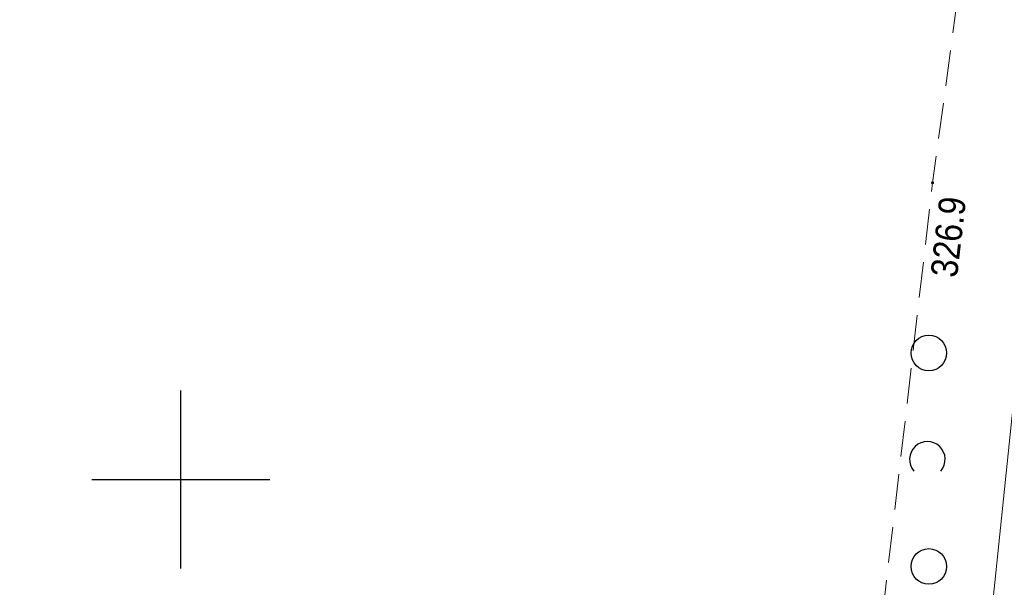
# Model space of a CAD drawing. Header units: metres. Extents: x 7423100 to 7431699, y 5527887 to 5533362.
# Tile 25 of 114: x 7427845 to 7427873, y 5529897 to 5529913. Entities that reach past the tile are written whole.
import ezdxf
from ezdxf.enums import TextEntityAlignment as Align

# ---------------------------------------------------------------- set-up
doc = ezdxf.new("R2010")
doc.units = ezdxf.units.M
doc.header["$MEASUREMENT"] = 0
doc.linetypes.add('1.0_0.5', pattern=[1.5, 1, -0.5])
doc.linetypes.add('219-500', pattern=[0])
doc.layers.get('0').update_dxf_attribs({"color": 2, "linetype": 'CONTINUOUS', "lineweight": 5})
for name, color, linetype in [('219-działka ewidencyjna', 7, 'CONTINUOUS'), ('pikieta naturalna', 7, 'CONTINUOUS'), ('pikieta naturalna-Atr2', 7, 'CONTINUOUS'), ('Wstawianie ramki sekcyjnej z opisem', 7, 'CONTINUOUS'), ('zadrzewienie  zakrzewienie', 7, 'CONTINUOUS')]:
    doc.layers.add(name, color=color, linetype=linetype)
doc.styles.get("Standard").update_dxf_attribs({"font": 'Working1250.shx', "width": 0.75})

# ---------------------------------------------------------------- blocks, each defined once
blk = doc.blocks.new('OTZK2')
at = {"color": 0, "linetype": 'Continuous'}
blk.add_arc((0, 0), 0.5, 318.85, 221.162, dxfattribs=at)
blk = doc.blocks.new('OTZK1')
at = {"color": 0, "linetype": 'Continuous'}
blk.add_circle((0, 0), 0.5, dxfattribs=at)
blk = doc.blocks.new('PW01')
at = {"linetype": 'Continuous', "lineweight": 13}
h = blk.add_hatch(color=0, dxfattribs=at)
edge = h.paths.add_edge_path()
edge.add_arc((0, 0), 0.045, 0, 360)
blk = doc.blocks.new('RAMKA500K')
at = {"color": 0}
for p, q in [((250, 147.5), (250, 152.5)), ((247.5, 150), (252.5, 150))]:
    blk.add_line(p, q, dxfattribs=at)

msp = doc.modelspace()

# ---------------------------------------------------------------- linework, layer by layer
at = {"layer": '219-działka ewidencyjna', "color": 7, "linetype": '219-500', "lineweight": 18, "flags": 128}
msp.add_lwpolyline([(7427871.23, 5529881.29), (7427876.85, 5529935.53)], dxfattribs=at)
at = {"layer": 'zadrzewienie  zakrzewienie', "color": 7, "linetype": '1.0_0.5', "lineweight": 18, "flags": 128}
msp.add_lwpolyline([(7427876.04, 5529908.05), (7427876.21, 5529924.19), (7427872.94, 5529921.75), (7427871.12, 5529908.34), (7427869.77, 5529896.66), (7427867.31, 5529884.07), (7427848.48, 5529883.91), (7427829.64, 5529884.53), (7427818.75, 5529884.67), (7427812.56, 5529886.31), (7427808.93, 5529880.74), (7427821.37, 5529880.6), (7427838.12, 5529879.41), (7427847.06, 5529878.93), (7427875.87, 5529877.47), (7427875.82, 5529887.92)], close=True, dxfattribs=at)

# ---------------------------------------------------------------- block references
at = {"layer": 'pikieta naturalna', "color": 7, "linetype": 'Continuous', "lineweight": 13}
msp.add_blockref('PW01', (7427871.12, 5529908.34), dxfattribs=at)
at = {"layer": 'Wstawianie ramki sekcyjnej z opisem', "color": 7, "linetype": 'Continuous', "lineweight": 13}
msp.add_blockref('RAMKA500K', (7427600, 5529750), dxfattribs=at)
at = {"layer": 'zadrzewienie  zakrzewienie', "color": 7, "linetype": 'Continuous', "lineweight": 18}
for name, p in [('OTZK1', (7427871.016, 5529903.556)), ('OTZK2', (7427870.974, 5529900.567)), ('OTZK1', (7427871.016, 5529897.556))]:
    msp.add_blockref(name, p, dxfattribs=at)

# ---------------------------------------------------------------- texts
at = {"layer": 'pikieta naturalna-Atr2', "color": 7, "width": 0.9}
msp.add_text('326.9', height=0.75, rotation=83.407, dxfattribs=at).set_placement((7427871.06, 5529905.74), align=Align.TOP_LEFT)

doc.saveas('drawing.dxf')
